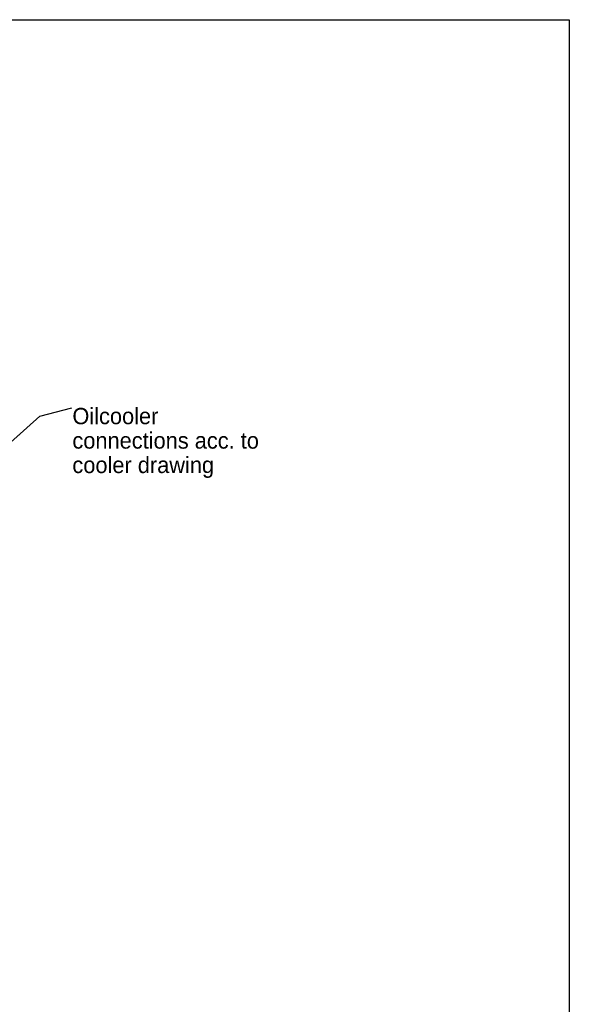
# Model space of a CAD drawing. Header units: millimetres. Extents: x 8 to 399, y 9 to 282.
# Tile 36 of 36: x 314 to 399, y 131 to 282. Entities that reach past the tile are written whole.
import ezdxf

# ---------------------------------------------------------------- set-up
doc = ezdxf.new("R2010")
doc.units = ezdxf.units.MM
doc.header["$LTSCALE"] = 23.1
doc.layers.get('0').update_dxf_attribs({"linetype": 'CONTINUOUS'})
doc.dimstyles.get("Standard").update_dxf_attribs({"dimtxt": 2.5, "dimasz": 3, "dimexe": 0.18, "dimexo": 0.0625, "dimgap": 0.09, "dimtad": 1, "dimdsep": 46, "dimtxsty": 'Standard', "dimblk": '_FILLED', "dimblk1": '_FILLED', "dimblk2": '_FILLED', "dimcen": 0.09, "dimadec": 0, "dimazin": 0, "dimtol": 1, "dimtp": 0.01, "dimtm": 0.01, "dimtfac": 1, "dimtofl": 0, "dimtmove": 0, "dimatfit": 3, "dimldrblk": '_FILLED', "dimfxl": 0, "dimtolj": 1, "dimarcsym": 0})

# ---------------------------------------------------------------- blocks, each defined once
blk = doc.blocks.new('_FILLED')
at = {"color": 0, "linetype": 'ByBlock'}
blk.add_solid([(0, 0), (-1, 0.25), (-1, -0.25)], dxfattribs=at)

msp = doc.modelspace()

# ---------------------------------------------------------------- linework, layer by layer
at = {"color": 7, "linetype": 'Continuous'}
for p, q in [((7.51536, 281.83898), (398.51536, 281.83898)), ((398.51536, 281.83898), (398.51536, 8.83898))]:
    msp.add_line(p, q, dxfattribs=at)

# ---------------------------------------------------------------- texts
at = {"color": 2, "linetype": 'Continuous', "insert": (322.27244, 222.23801), "char_height": 2.5, "width": 47.5, "attachment_point": 1, "line_spacing_factor": 0.9}
msp.add_mtext('Oilcooler\\Pconnections acc. to\\Pcooler drawing', dxfattribs=at)

# ---------------------------------------------------------------- leaders
at = {"color": 2, "linetype": 'Continuous', "annotation_type": 0, "has_hookline": 1, "hookline_direction": 0, "text_width": 43.33333}
msp.add_leader([(307.47616, 212.20888), (317.27244, 220.98801), (322.18244, 222.23801)], dimstyle='Standard', override={"dimtad": 0}, dxfattribs=at)

doc.saveas('drawing.dxf')
